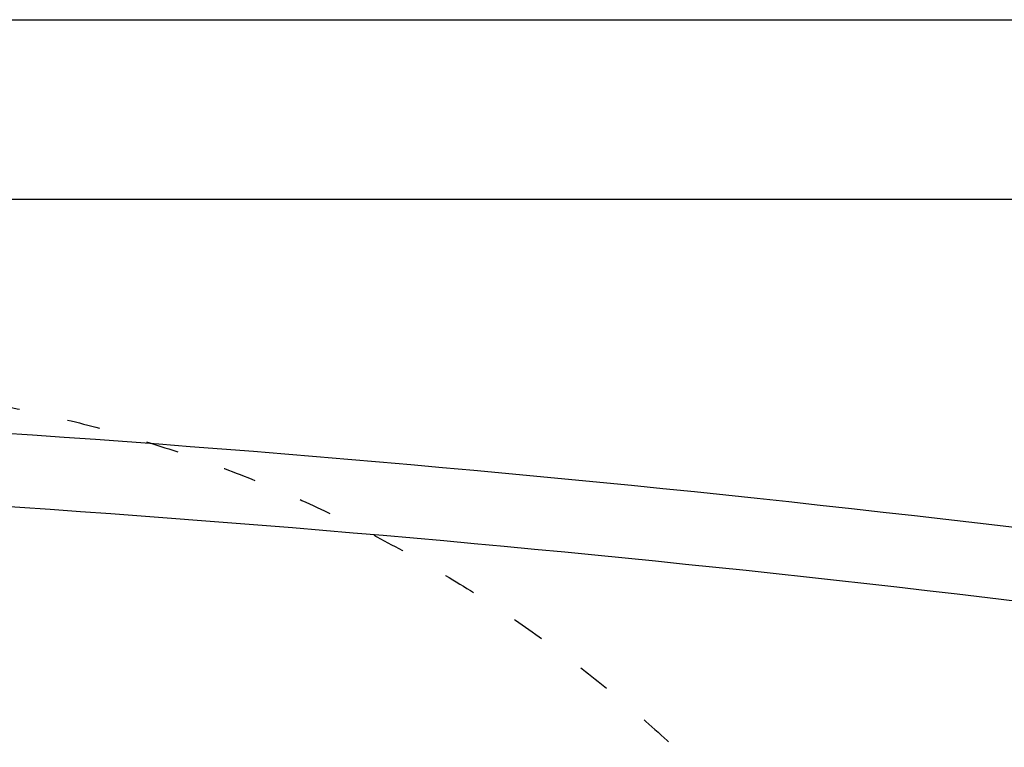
# Model space of a CAD drawing. Header units: millimetres. Extents: x -165365 to -33565, y 7406 to 103342.
# Tile 59 of 256: x -124779 to -119377, y 45415 to 49406. Entities that reach past the tile are written whole.
import ezdxf

# ---------------------------------------------------------------- set-up
doc = ezdxf.new("R2010")
doc.units = ezdxf.units.MM
doc.header["$MEASUREMENT"] = 0
doc.linetypes.add('ACAD_ISO03W100', pattern=[150, 60, -90])
for name, color, linetype in [('ELEK CIENKIE', 80, 'Continuous'), ('ELEK OPIS', 140, 'Continuous'), ('Strop', 252, 'Continuous')]:
    doc.layers.add(name, color=color, linetype=linetype)

# ---------------------------------------------------------------- blocks, each defined once
blk = doc.blocks.new('A$C67C5DD4D')
at = {"layer": 'Strop', "flags": 128}
for points in [[(39523.1, 28246.2, 0.026147), (28486.3, 29455.9), (24212.3, 29657.9, 0.006019), (21520, 29703.9, 0.048415), (0, 27724.8, 0.000026), (0, 27722.6), (0, 27204.1), (0, 24924.4), (0, 15874.8), (400, 15874.8), (12538.6, 15874.8), (12538.6, 2107.2), (12538.6, 1565.6), (12536.1, 1565.6), (12536.1, 0), (14228.5, 0), (57958.5, 0)], [(39523.1, 28246.2, 0.026147), (28486.3, 29455.9), (24212.3, 29657.9, 0.006019), (21520, 29703.9, 0.048415), (0, 27724.8), (0, 15874.8), (12538.6, 15874.8), (12538.6, 1930.7), (12536.1, 1932.9), (12536.1, 0), (14228.5, 0), (57958.5, 0)], [(39064, 27915, 0.025197), (28465.5, 29056.5), (24197.1, 29258.2, 0.00601), (21518, 29303.9, 0.047672), (400, 27393.4), (400, 16274.8), (12938.6, 16274.8), (12938.6, 2107.2), (12938.6, 400), (14228.5, 400), (57558.5, 400)]]:
    blk.add_lwpolyline(points, format="xyb", dxfattribs=at)

msp = doc.modelspace()

# ---------------------------------------------------------------- block references
msp.add_blockref('A$C67C5DD4D', (-154407.14734, 17746.99902))

# ---------------------------------------------------------------- next in the draw order: linework, layer by layer
msp.add_lwpolyline([(-158927.32625, 7406.40762), (-158927.32625, 49406.40762), (-48927.32625, 49406.40762), (-48927.32625, 7406.40762)], close=True)
at = {"layer": 'ELEK CIENKIE', "color": 232, "linetype": 'ACAD_ISO03W100', "ltscale": 3}
msp.add_circle((-126312.31976, 39885.75), 7540, dxfattribs=at)
at = {"layer": 'ELEK OPIS'}
msp.add_lwpolyline([(-157104.5, 8421.15164), (-157104.5, 48421.15164), (-49904.5, 48421.15164), (-49904.5, 8421.15164)], close=True, dxfattribs=at)

doc.saveas('drawing.dxf')
